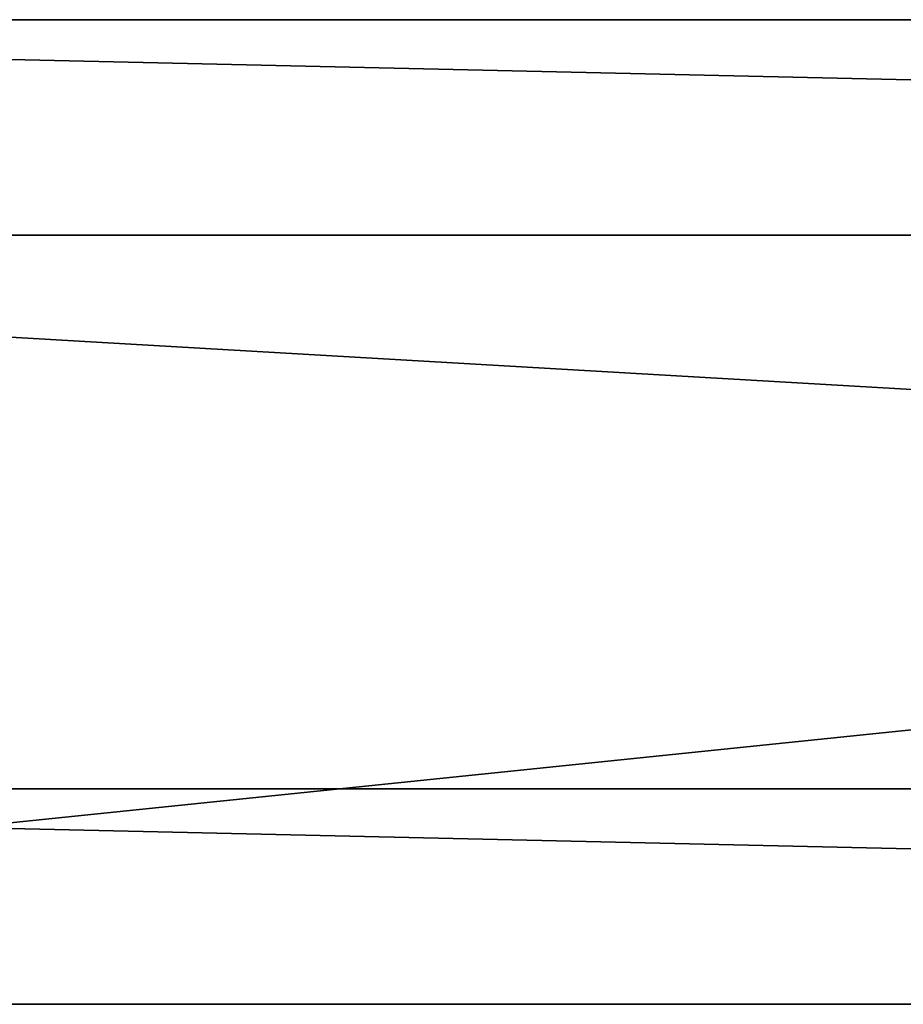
# Model space of a CAD drawing. Header units: millimetres. Extents: x -78 to 95, y -55 to 27.
# Tile 3 of 142: x -49 to -34, y -8 to 8. Entities that reach past the tile are written whole.
import ezdxf

# ---------------------------------------------------------------- set-up
doc = ezdxf.new("R2010")
doc.units = ezdxf.units.MM
doc.header["$LTSCALE"] = 25.4
doc.layers.get('0').update_dxf_attribs({"true_color": 0xff5454})

# ---------------------------------------------------------------- blocks, each defined once
blk = doc.blocks.new('LVM-SPOT-LED-10142.STL')
at = {"color": 250, "true_color": 0x262626}
mesh = blk.add_polyface(dxfattribs=at)
corners = [(77.5, 8, 145.091), (-77.5, -8, 145.091), (-77.5, 8, 145.091), (77.5, -8, 145.091)]
mesh.append_faces([[corners[k] for k in face] for face in [(0, 1, 2), (1, 0, 3)]], dxfattribs={"vtx0": -1, "color": 250})
mesh = blk.add_polyface(dxfattribs=at)
corners = [(-77.5, 8, 160.791), (77.5, 8, 145.091), (-77.5, 8, 145.091), (77.5, 8, 160.791)]
mesh.append_faces([[corners[k] for k in face] for face in [(0, 1, 2), (1, 0, 3)]], dxfattribs={"vtx0": -1, "color": 250})
mesh = blk.add_polyface(dxfattribs=at)
corners = [(77.5, 4.5, 160.791), (-77.5, 8, 160.791), (-77.5, 4.5, 160.791), (77.5, 8, 160.791)]
mesh.append_faces([[corners[k] for k in face] for face in [(0, 1, 2), (1, 0, 3)]], dxfattribs={"vtx0": -1, "color": 250})
mesh = blk.add_polyface(dxfattribs=at)
corners = [(-77.5, 4.5, 162.091), (77.5, 4.5, 160.791), (-77.5, 4.5, 160.791), (77.5, 4.5, 162.091)]
mesh.append_faces([[corners[k] for k in face] for face in [(0, 1, 2), (1, 0, 3)]], dxfattribs={"vtx0": -1, "color": 250})
mesh = blk.add_polyface(dxfattribs=at)
corners = [(77.5, -4.5, 162.091), (-77.5, 4.5, 162.091), (-77.5, -4.5, 162.091), (77.5, 4.5, 162.091)]
mesh.append_faces([[corners[k] for k in face] for face in [(0, 1, 2), (1, 0, 3)]], dxfattribs={"vtx0": -1, "color": 250})
mesh = blk.add_polyface(dxfattribs=at)
corners = [(77.5, -4.5, 162.091), (-77.5, -4.5, 160.791), (77.5, -4.5, 160.791), (-77.5, -4.5, 162.091)]
mesh.append_faces([[corners[k] for k in face] for face in [(0, 1, 2), (1, 0, 3)]], dxfattribs={"vtx0": -1, "color": 250})
mesh = blk.add_polyface(dxfattribs=at)
corners = [(77.5, -8, 160.791), (-77.5, -4.5, 160.791), (-77.5, -8, 160.791), (77.5, -4.5, 160.791)]
mesh.append_faces([[corners[k] for k in face] for face in [(0, 1, 2), (1, 0, 3)]], dxfattribs={"vtx0": -1, "color": 250})
mesh = blk.add_polyface(dxfattribs=at)
corners = [(77.5, -8, 160.791), (-77.5, -8, 145.091), (77.5, -8, 145.091), (-77.5, -8, 160.791)]
mesh.append_faces([[corners[k] for k in face] for face in [(0, 1, 2), (1, 0, 3)]], dxfattribs={"vtx0": -1, "color": 250})

msp = doc.modelspace()

# ---------------------------------------------------------------- block references
at = {"color": 0}
msp.add_blockref('LVM-SPOT-LED-10142.STL', (0, 0), dxfattribs=at)

doc.saveas('drawing.dxf')
